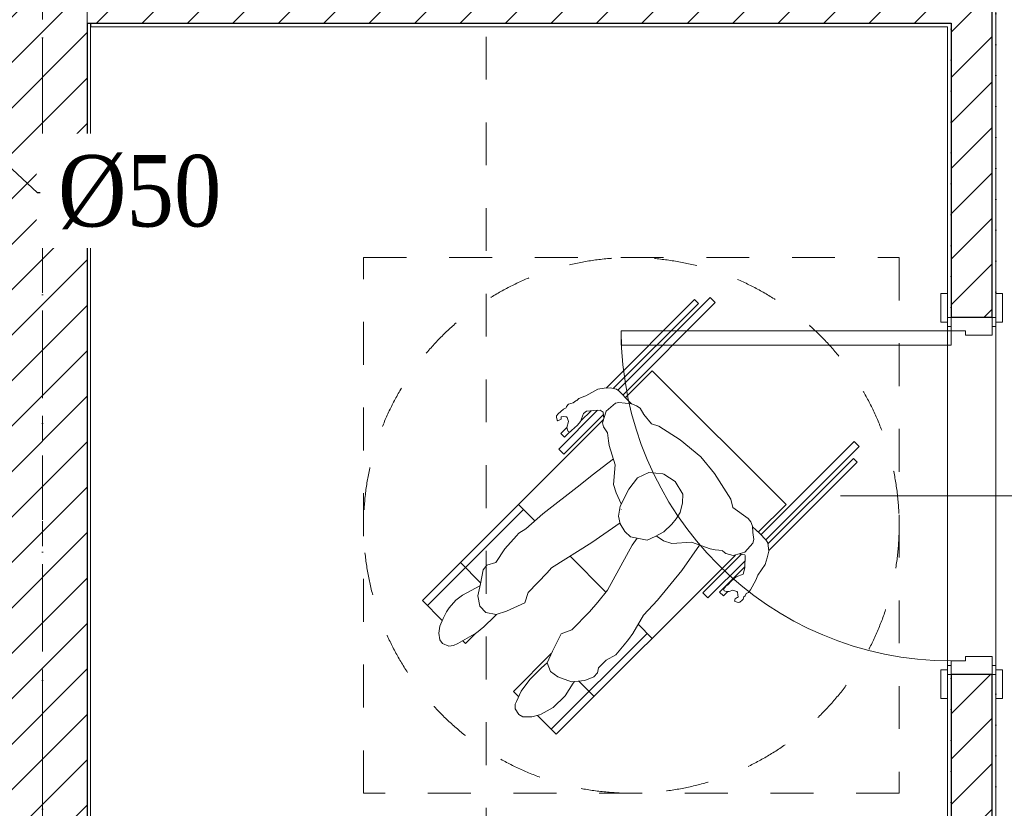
# Model space of a CAD drawing. Header units: millimetres. Extents: x -52968 to 399385, y -141133 to 110561.
# Tile 26 of 146: x 71941 to 74699, y -114852 to -112643. Entities that reach past the tile are written whole.
import ezdxf
from ezdxf import colors
from ezdxf.entities.mleader import LeaderData, LeaderLine
from ezdxf.math import Vec2, Vec3

# ---------------------------------------------------------------- set-up
doc = ezdxf.new("R2010")
doc.units = ezdxf.units.MM
for name, pattern in [('SIM-Wegliniec-21.07.2025-Parter$0$Kropki i Kreski', [360, 180, -90, 0, -90]), ('SIM-Wegliniec-21.07.2025-Parter$0$Przerywana', [240, 120, -120]), ('SIM-Wegliniec-21.07.2025-Parter$0$Przerywana długa', [390, 250, -140]), ('SIM-Wegliniec-21.07.2025-Parter$0$Przerywana podwójnie', [295, 125, -50, 70, -50])]:
    doc.linetypes.add(name, pattern=pattern)
doc.layers.add('_xref', color=250, linetype='Continuous')
for name, color, linetype, lineweight in [('RR_IWK_opisy', 7, 'Continuous', 0), ('SIM-Wegliniec-21.07.2025-Parter$0$A-Przekroje-PB_Nr_pióra__5', 250, 'Continuous', 0), ('SIM-Wegliniec-21.07.2025-Parter$0$Nowe_A-Belki-Wieniec_Nr_pióra__69', 250, 'Continuous', 0), ('SIM-Wegliniec-21.07.2025-Parter$0$Nowe_A-Belki-Wieniec_Nr_pióra__90', 250, 'Continuous', 0), ('SIM-Wegliniec-21.07.2025-Parter$0$Nowe_A-Niepełnosprawni_Nr_pióra__4', 250, 'Continuous', 0), ('SIM-Wegliniec-21.07.2025-Parter$0$Nowe_A-Niepełnosprawni_Nr_pióra__78', 250, 'Continuous', 0), ('SIM-Wegliniec-21.07.2025-Parter$0$Nowe_A-Osi_Nr_pióra__20', 250, 'Continuous', 0), ('SIM-Wegliniec-21.07.2025-Parter$0$Nowe_A-Posadzki_Nr_pióra__89', 250, 'Continuous', 0), ('SIM-Wegliniec-21.07.2025-Parter$0$Nowe_A-Strefy-Parter_Nr_pióra__94', 250, 'Continuous', 0), ('SIM-Wegliniec-21.07.2025-Parter$0$Nowe_A-Wentylacja-Mechaniczna-0-5_Nr_pióra__78', 250, 'Continuous', 0), ('SIM-Wegliniec-21.07.2025-Parter$0$Nowe_A-Ściany-Działowe', 250, 'Continuous', 0), ('SIM-Wegliniec-21.07.2025-Parter$0$Nowe_A-Ściany-Działowe_Nr_pióra__27', 250, 'Continuous', 0), ('SIM-Wegliniec-21.07.2025-Parter$0$Nowe_A-Ściany-Działowe_Nr_pióra__47', 250, 'Continuous', 0), ('SIM-Wegliniec-21.07.2025-Parter$0$Nowe_A-Ściany-Wewnętrzne', 250, 'Continuous', 0), ('SIM-Wegliniec-21.07.2025-Parter$0$Nowe_A-Ściany-Wewnętrzne_Nr_pióra__27', 250, 'Continuous', 0), ('SIM-Wegliniec-21.07.2025-Parter$0$Nowe_A-Ściany-Wewnętrzne_Nr_pióra__47', 250, 'Continuous', 0), ('SIM-Wegliniec-21.07.2025-Parter$0$Nowe_Drzwi Archicad_Nr_pióra__23', 250, 'Continuous', 0), ('SIM-Wegliniec-21.07.2025-Parter$0$Nowe_Drzwi Archicad_Nr_pióra__27', 250, 'Continuous', 0), ('SIM-Wegliniec-21.07.2025-Parter$0$Nowe_Drzwi Archicad_Nr_pióra__3', 250, 'Continuous', 0), ('SIM-Wegliniec-21.07.2025-Parter$0$Nowe_Drzwi Archicad_Nr_pióra__47', 250, 'Continuous', 0), ('SIM-Wegliniec-21.07.2025-Parter$0$Nowe_Znaczniki drzwi Archicada_Nr_pióra__45', 250, 'Continuous', 0)]:
    doc.layers.add(name, color=color, linetype=linetype, lineweight=lineweight)
doc.styles.add('Garamond', font='GARA.TTF')
pattern_1 = [(45, (0, 0), (-63.63961, 63.63961), [])]
pattern_2 = [(0, (0, 0), (0, 86.60254), [0, -50]), (0, (25, 43.3), (0, 86.60254), [0, -50])]

# ---------------------------------------------------------------- blocks, each defined once
blk = doc.blocks.new('SIM-Wegliniec-21.07.2025-Parter')
at = {"layer": 'SIM-Wegliniec-21.07.2025-Parter$0$Nowe_A-Ściany-Działowe', "linetype": 'Continuous', "lineweight": 0}
h = blk.add_hatch(dxfattribs=at)
h.set_pattern_fill('Tynk', color=256, style=0, pattern_type=2)
h.set_pattern_definition(pattern_2)
h.paths.add_polyline_path([(74665.1, -113476.8), (74675.1, -113476.8), (74675.1, -111587.6), (74665.1, -111587.6)])
h = blk.add_hatch(dxfattribs=at)
h.set_pattern_fill('Bloczki_ceramiczne', color=256, style=0, pattern_type=2)
h.set_pattern_definition(pattern_1)
h.paths.add_polyline_path([(72140.1, -112652.6), (72140.1, -112537.6), (72130.1, -112537.6), (72130.1, -112652.6)])
h = blk.add_hatch(dxfattribs=at)
h.set_pattern_fill('Bloczki_ceramiczne', color=256, style=0, pattern_type=2)
h.set_pattern_definition(pattern_1)
h.paths.add_polyline_path([(74540.1, -112537.6), (72140.1, -112537.6), (72140.1, -112652.6), (74540.1, -112652.6)])
h = blk.add_hatch(dxfattribs=at)
h.set_pattern_fill('Bloczki_ceramiczne', color=256, style=0, pattern_type=2)
h.set_pattern_definition(pattern_1)
h.paths.add_polyline_path([(74540.1, -112537.6), (74540.1, -112652.6), (74550.1, -112652.6), (74550.1, -112537.6)])
h = blk.add_hatch(dxfattribs=at)
h.set_pattern_fill('Bloczki_ceramiczne', color=256, style=0, pattern_type=2)
h.set_pattern_definition(pattern_1)
h.paths.add_polyline_path([(74550.1, -112537.6), (74550.1, -112652.6), (74665.1, -112652.6), (74665.1, -112537.6)])
at = {"layer": 'SIM-Wegliniec-21.07.2025-Parter$0$Nowe_A-Ściany-Działowe', "linetype": 'Continuous', "lineweight": 0, "true_color": 0x000000}
h = blk.add_hatch(dxfattribs=at)
h.set_pattern_fill('Tynk', color=18, style=0, pattern_type=2)
h.set_pattern_definition(pattern_2)
h.paths.add_polyline_path([(72140.1, -112662.6), (74540.1, -112662.6), (74540.1, -112652.6), (72140.1, -112652.6)])
h = blk.add_hatch(dxfattribs=at)
h.set_pattern_fill('Tynk', color=18, style=0, pattern_type=2)
h.set_pattern_definition(pattern_2)
h.paths.add_polyline_path([(74540.1, -112652.6), (74540.1, -112662.6), (74550.1, -112662.6), (74550.1, -112652.6)])
at = {"layer": 'SIM-Wegliniec-21.07.2025-Parter$0$Nowe_A-Ściany-Działowe', "linetype": 'Continuous', "lineweight": 0}
h = blk.add_hatch(dxfattribs=at)
h.set_pattern_fill('Bloczki_ceramiczne', color=256, style=0, pattern_type=2)
h.set_pattern_definition(pattern_1)
h.paths.add_polyline_path([(74550.1, -113476.8), (74665.1, -113476.8), (74665.1, -112652.6), (74550.1, -112652.6)])
h = blk.add_hatch(dxfattribs=at)
h.set_pattern_fill('Tynk', color=256, style=0, pattern_type=2)
h.set_pattern_definition(pattern_2)
h.paths.add_polyline_path([(74540.1, -112662.6), (74540.1, -113476.8), (74550.1, -113476.8), (74550.1, -112662.6)])
h = blk.add_hatch(dxfattribs=at)
h.set_pattern_fill('Tynk', color=256, style=0, pattern_type=2)
h.set_pattern_definition(pattern_2)
h.paths.add_polyline_path([(74540.1, -116907.6), (74550.1, -116907.6), (74550.1, -114476.8), (74540.1, -114476.8)])
h = blk.add_hatch(dxfattribs=at)
h.set_pattern_fill('Bloczki_ceramiczne', color=256, style=0, pattern_type=2)
h.set_pattern_definition(pattern_1)
h.paths.add_polyline_path([(74550.1, -114476.8), (74550.1, -116907.6), (74665.1, -116907.6), (74665.1, -114476.8)])
h = blk.add_hatch(dxfattribs=at)
h.set_pattern_fill('Tynk', color=256, style=0, pattern_type=2)
h.set_pattern_definition(pattern_2)
h.paths.add_polyline_path([(74665.1, -116907.6), (74675.1, -116907.6), (74675.1, -114476.8), (74665.1, -114476.8)])
at = {"layer": 'SIM-Wegliniec-21.07.2025-Parter$0$Nowe_A-Ściany-Wewnętrzne', "linetype": 'Continuous', "lineweight": 0}
h = blk.add_hatch(dxfattribs=at)
h.set_pattern_fill('Bloczki_ceramiczne', color=256, style=0, pattern_type=2)
h.set_pattern_definition(pattern_1)
h.paths.add_polyline_path([(72130.1, -112652.6), (72130.1, -112537.6), (71880.1, -112537.6), (71880.1, -112652.6)])
h = blk.add_hatch(dxfattribs=at)
h.set_pattern_fill('Bloczki_ceramiczne', color=256, style=0, pattern_type=2)
h.set_pattern_definition(pattern_1)
h.paths.add_polyline_path([(71880.1, -112652.6), (71880.1, -116907.6), (72130.1, -116907.6), (72130.1, -112652.6)])
at = {"layer": 'SIM-Wegliniec-21.07.2025-Parter$0$Nowe_A-Ściany-Wewnętrzne', "linetype": 'Continuous', "lineweight": 0, "true_color": 0x000000}
h = blk.add_hatch(dxfattribs=at)
h.set_pattern_fill('Tynk', color=18, style=0, pattern_type=2)
h.set_pattern_definition(pattern_2)
h.paths.add_polyline_path([(72130.1, -112652.6), (72130.1, -116907.6), (72140.1, -116907.6), (72140.1, -112652.6)])
at = {"layer": 'SIM-Wegliniec-21.07.2025-Parter$0$A-Przekroje-PB_Nr_pióra__5', "linetype": 'SIM-Wegliniec-21.07.2025-Parter$0$Przerywana', "lineweight": 13}
blk.add_line((73248, -94450.6), (73248, -119323.8), dxfattribs=at)
at = {"layer": 'SIM-Wegliniec-21.07.2025-Parter$0$Nowe_A-Belki-Wieniec_Nr_pióra__69', "linetype": 'SIM-Wegliniec-21.07.2025-Parter$0$Kropki i Kreski', "lineweight": 13}
blk.add_line((72005.1, -109542.6), (72005.1, -117042.6), dxfattribs=at)
at = {"layer": 'SIM-Wegliniec-21.07.2025-Parter$0$Nowe_A-Belki-Wieniec_Nr_pióra__90', "linetype": 'SIM-Wegliniec-21.07.2025-Parter$0$Przerywana długa', "lineweight": 13}
blk.add_line((72130.1, -109667.6), (72130.1, -116917.6), dxfattribs=at)
at = {"layer": 'SIM-Wegliniec-21.07.2025-Parter$0$Nowe_A-Niepełnosprawni_Nr_pióra__4', "linetype": 'Continuous', "lineweight": 13}
for p, q in [((73616.5, -113680.2), (73875.5, -113421.2)), ((73875.5, -113421.2), (73889.7, -113435.3)), ((73584, -113674.5), (73831.7, -113426.8)), ((73604, -113675.8), (73842.3, -113437.4)), ((73630.8, -113694.1), (73889.7, -113435.3)), ((73831.7, -113426.8), (73842.3, -113437.4)), ((73637.9, -113701.3), (73712.9, -113626.2)), ((73712.9, -113626.2), (74087.7, -114001)), ((73507.6, -113704), (73524.2, -113697.2)), ((73526.7, -113696.4), (73524.2, -113697.2)), ((73526.7, -113696.4), (73560.3, -113677.5)), ((73560.3, -113677.5), (73578, -113674.8)), ((73578, -113674.8), (73595.3, -113674.1)), ((73612.7, -113677.4), (73595.3, -113674.1)), ((73612.7, -113677.4), (73619, -113682.1)), ((73619, -113682.1), (73648.4, -113711.9)), ((73471.7, -113730), (73473.2, -113726.6)), ((73478.7, -113719.8), (73473.2, -113726.6)), ((73478.7, -113719.8), (73491.5, -113716)), ((73491.5, -113716), (73499, -113710.8)), ((73502, -113709.2), (73499, -113710.8)), ((73507.6, -113704), (73502, -113709.2)), ((73584.3, -113739.5), (73610.1, -113717.4)), ((73619.7, -113714.8), (73610.1, -113717.4)), ((73619.7, -113714.8), (73655.1, -113719.1)), ((73648.4, -113711.9), (73655.1, -113719.1)), ((73655.1, -113719.1), (73657.3, -113719.4)), ((73669, -113724), (73657.3, -113719.4)), ((73669, -113724), (73679, -113731.1)), ((73445.2, -113752.4), (73444.5, -113756.1)), ((73447, -113764.4), (73444.5, -113756.1)), ((73449.3, -113746.6), (73445.2, -113752.4)), ((73449.3, -113746.6), (73464.9, -113733.4)), ((73451.3, -113845.4), (73559.9, -113736.8)), ((73458.1, -113755.7), (73457.5, -113762.2)), ((73458.9, -113755.3), (73458.1, -113755.7)), ((73465.5, -113753.9), (73458.9, -113755.3)), ((73471.7, -113730), (73464.9, -113733.4)), ((73576.6, -113748.4), (73465.4, -113859.6)), ((73465.5, -113753.9), (73471, -113755.7)), ((73473.1, -113755.2), (73471, -113755.7)), ((73473.1, -113755.2), (73475, -113756.7)), ((73520.8, -113746), (73512.5, -113768.4)), ((73541.6, -113738.1), (73513.1, -113766.6)), ((73528.6, -113739), (73520.8, -113746)), ((73528.6, -113739), (73549.3, -113737.6)), ((73566.9, -113736.2), (73549.3, -113737.6)), ((73576, -113741.7), (73566.9, -113736.2)), ((73574.1, -113771.6), (73584.3, -113739.5)), ((73577.8, -113760.2), (73576, -113741.7)), ((73689.9, -113748.5), (73679, -113731.1)), ((73710.7, -113775.2), (73689.9, -113748.5)), ((73069.4, -114269.7), (73576.5, -113762.6)), ((73447, -113764.4), (73448.5, -113766.4)), ((73448.5, -113766.4), (73457.5, -113762.2)), ((73474.1, -113785.5), (73478.1, -113767.9)), ((73478.1, -113767.9), (73475, -113756.7)), ((73487, -113793.6), (73503.9, -113778.5)), ((73512.5, -113768.4), (73503.9, -113778.5)), ((73576.7, -113783.2), (73574.1, -113771.6)), ((73587.6, -113800.5), (73576.7, -113783.2)), ((73710.7, -113775.2), (73731.9, -113781.1)), ((73790.9, -113819.7), (73731.9, -113781.1)), ((73456.9, -113801.6), (73474.5, -113784.1)), ((73456.9, -113801.6), (73467.5, -113812.2)), ((73467.5, -113812.2), (73482.1, -113797.6)), ((73474.1, -113785.5), (73475.7, -113791.7)), ((73477.6, -113796.2), (73475.7, -113791.7)), ((73481.2, -113797.9), (73477.6, -113796.2)), ((73481.2, -113797.9), (73483, -113797.3)), ((73483, -113797.3), (73487, -113793.6)), ((73587.6, -113800.5), (73590.6, -113822.2)), ((73590.6, -113822.2), (73592.7, -113835.7)), ((73592.7, -113835.7), (73609.1, -113889.2)), ((73790.9, -113819.7), (73849.1, -113867.3)), ((74017.3, -114085.5), (74278.6, -113824.2)), ((74031.3, -114099.8), (74292.7, -113838.3)), ((74278.6, -113824.2), (74292.7, -113838.3)), ((73465.4, -113859.6), (73451.3, -113845.4)), ((73604.1, -113872.9), (73545.2, -113918.7)), ((73604.7, -113944.7), (73609.1, -113889.2)), ((73849.1, -113867.3), (73887.7, -113913.7)), ((74037.1, -114110.9), (74276.5, -113871.6)), ((74039.7, -114129.6), (74287.1, -113882.2)), ((74287.1, -113882.2), (74276.5, -113871.6)), ((73510.8, -113946.1), (73545.2, -113918.7)), ((73703, -113910.8), (73671.3, -113926.3)), ((73743.1, -113915), (73703, -113910.8)), ((73745.2, -113916), (73743.1, -113915)), ((73745.2, -113916), (73777, -113936.2)), ((73887.7, -113913.7), (73933.2, -113985.7)), ((73406.9, -114027.3), (73510.8, -113946.1)), ((73612.1, -113967.9), (73604.7, -113944.7)), ((73671.3, -113926.3), (73647.3, -113957.7)), ((73777, -113936.2), (73798.7, -113971.9)), ((73626.4, -113998.8), (73612.1, -113967.9)), ((73623.2, -114005.2), (73647.3, -113957.7)), ((73798.7, -113971.9), (73797.8, -113996.4)), ((73338.1, -114001), (73384, -114046.9)), ((73791.2, -114022.9), (73797.8, -113996.4)), ((73933.2, -113985.7), (73939.1, -114008.7)), ((74010.1, -114078.6), (74087.7, -114001)), ((73083.6, -114283.8), (73352.3, -114015.1)), ((73406.9, -114027.3), (73358.6, -114068.6)), ((73623.2, -114005.2), (73618.7, -114033.8)), ((73625.7, -114014.3), (73626.1, -114013.5)), ((73791.2, -114022.9), (73780.1, -114041.3)), ((73982.1, -114039.6), (73939.1, -114008.7)), ((73544.2, -114107.4), (73622.7, -114052.4)), ((73618.7, -114033.8), (73623.3, -114055)), ((73636.5, -114076.6), (73623.3, -114055)), ((73767.6, -114055.7), (73745.7, -114076.9)), ((73767.6, -114055.7), (73780.1, -114041.3)), ((73982.1, -114039.6), (73989.1, -114049.6)), ((73993.5, -114061.5), (73989.1, -114049.6)), ((73333, -114088.1), (73339.2, -114081.2)), ((73358.6, -114068.6), (73339.2, -114081.2)), ((73636.5, -114076.6), (73652.2, -114090.9)), ((73641.8, -114081.4), (73641, -114081.6)), ((73720.8, -114090.2), (73745.7, -114076.9)), ((73993.5, -114061.5), (73995.2, -114078.7)), ((74014.2, -114082.4), (73993.7, -114063.6)), ((73995.2, -114078.7), (73997.4, -114099.1)), ((74031.3, -114099.9), (74014.2, -114082.4)), ((73300.3, -114125.2), (73333, -114088.1)), ((73430.4, -114178.3), (73544.2, -114107.4)), ((73588.1, -114240.2), (73656.5, -114114.7)), ((73699.2, -114100.8), (73652.2, -114090.9)), ((73656.5, -114114.7), (73670.5, -114094.7)), ((73699.2, -114100.8), (73720.8, -114090.2)), ((73744.8, -114102.6), (73723.6, -114088.8)), ((73768, -114110.4), (73744.8, -114102.6)), ((73768, -114110.4), (73822.8, -114106.6)), ((73795.7, -114185.8), (73845.2, -114114.4)), ((73822.8, -114106.6), (73875.1, -114125)), ((73994.6, -114108.7), (73972.1, -114134.1)), ((73994.6, -114108.7), (73997.4, -114099.1)), ((74031.3, -114099.9), (74036.8, -114108.3)), ((74040, -114131.9), (74036.8, -114108.3)), ((73274.7, -114163.2), (73300.3, -114125.2)), ((73444.2, -114644.4), (73946.4, -114142.3)), ((73854.3, -114248.5), (73962.7, -114140.1)), ((73875.1, -114125), (73888.8, -114127.4)), ((73888.8, -114127.4), (73909.4, -114129.7)), ((73910.7, -114131.3), (73909.4, -114129.7)), ((73910.7, -114131.3), (73919.1, -114138)), ((73919.1, -114138), (73939.8, -114143.8)), ((73972.1, -114134.1), (73939.8, -114143.8)), ((73956, -114138.9), (73972.2, -114141.8)), ((73973, -114144), (73972.2, -114141.8)), ((74035, -114150.2), (74040, -114131.9)), ((73175.5, -114163.6), (73232.1, -114220.2)), ((73250.1, -114170.3), (73274.7, -114163.2)), ((73583.3, -114246.2), (73482.8, -114145.6)), ((73972.9, -114158.2), (73868.5, -114262.6)), ((73973, -114144), (73972.7, -114177.7)), ((74029.6, -114169.2), (74008.3, -114198.9)), ((74035, -114150.2), (74029.6, -114169.2)), ((73239.8, -114183.4), (73232.2, -114222.5)), ((73250.1, -114170.3), (73239.8, -114183.4)), ((73365.8, -114247.3), (73419, -114191.9)), ((73430.4, -114178.3), (73419, -114191.9)), ((73727.5, -114268.5), (73795.7, -114185.8)), ((73972.7, -114175.4), (73901.7, -114246.3)), ((73967.7, -114195.8), (73948.5, -114203.4)), ((73967.8, -114195.7), (73967.7, -114195.8)), ((73972.7, -114177.7), (73967.8, -114195.7)), ((73232.2, -114222.5), (73224.6, -114256.4)), ((73935.2, -114214.4), (73923.4, -114226.5)), ((73948.5, -114203.4), (73935.2, -114214.4)), ((73938.5, -114211.7), (73940.2, -114210)), ((73988.6, -114239.3), (74003, -114212.6)), ((74008.6, -114198.5), (74003, -114212.6)), ((73230, -114228.8), (73181.2, -114254.5)), ((73230, -114228.8), (73231, -114228.1)), ((73230.1, -114228.7), (73230, -114228.8)), ((73355.9, -114276.2), (73365.8, -114247.3)), ((73588.1, -114240.2), (73560.8, -114274.2)), ((73868.5, -114262.6), (73854.3, -114248.5)), ((73901.7, -114246.3), (73912.3, -114257)), ((73912.3, -114257), (73924.8, -114244.5)), ((73919.8, -114228.2), (73912.4, -114237.4)), ((73914.8, -114242.1), (73912.4, -114237.4)), ((73921.4, -114244.6), (73914.8, -114242.1)), ((73922, -114228), (73919.8, -114228.2)), ((73921.4, -114244.6), (73928.5, -114244.3)), ((73922, -114228), (73923.4, -114226.5)), ((73928.5, -114244.3), (73938.4, -114240.2)), ((73949.7, -114244.1), (73938.4, -114240.2)), ((73952.1, -114246.6), (73949.7, -114244.1)), ((73952.1, -114246.7), (73952.1, -114246.6)), ((73952.1, -114246.7), (73952.9, -114254.1)), ((73976.3, -114250.4), (73973, -114256.7)), ((73976.3, -114250.4), (73976.5, -114250.4)), ((73982.5, -114246.9), (73976.5, -114250.4)), ((73988.6, -114239.3), (73982.5, -114246.9)), ((73069.4, -114269.7), (73125, -114325.3)), ((73144.2, -114290.4), (73162.5, -114268.7)), ((73162.5, -114268.7), (73181.2, -114254.5)), ((73224.6, -114256.4), (73230.5, -114285.9)), ((73355.9, -114276.2), (73304.4, -114299.3)), ((73560.8, -114274.2), (73537.4, -114301)), ((73727.5, -114268.5), (73688.2, -114310.5)), ((73945.1, -114265.1), (73943.7, -114271.4)), ((73943.7, -114271.4), (73945.3, -114272.6)), ((73950.9, -114261.1), (73945.1, -114265.1)), ((73953.7, -114275.2), (73945.3, -114272.6)), ((73952.5, -114261.1), (73950.9, -114261.1)), ((73952.7, -114260.5), (73952.5, -114261.1)), ((73952.7, -114260.5), (73953.4, -114259.9)), ((73952.9, -114254.1), (73953.4, -114259.9)), ((73953.7, -114275.2), (73958.1, -114274.3)), ((73958.1, -114274.3), (73965, -114268.5)), ((73967.7, -114266.1), (73965, -114268.5)), ((73969.6, -114259.8), (73967.7, -114266.1)), ((73973, -114256.7), (73969.6, -114259.8)), ((73127.7, -114320.1), (73136.9, -114301.2)), ((73144.2, -114290.4), (73136.9, -114301.2)), ((73247.2, -114303), (73230.5, -114285.9)), ((73276.1, -114308.8), (73247.2, -114303)), ((73276.1, -114308.8), (73304.4, -114299.3)), ((73537.4, -114301), (73487.7, -114352)), ((73118.1, -114341.8), (73127.7, -114320.1)), ((73271.5, -114314), (73241.1, -114343.5)), ((73276.4, -114308.7), (73271.5, -114314)), ((73658.7, -114361.6), (73688.2, -114310.5)), ((73115, -114361.5), (73118.1, -114341.8)), ((73115, -114361.5), (73118.3, -114379.7)), ((73220.8, -114359.7), (73168.2, -114389.7)), ((73189.7, -114389.9), (73218.5, -114361.1)), ((73220.8, -114359.7), (73241.1, -114343.5)), ((73430.1, -114630.3), (73698.8, -114361.6)), ((73458, -114363.4), (73487.7, -114352)), ((73646.7, -114379.1), (73658.7, -114361.6)), ((73712.9, -114375.7), (73673.3, -114336.2)), ((73118.3, -114379.7), (73126, -114389.6)), ((73143.5, -114397.3), (73126, -114389.6)), ((73168.2, -114389.7), (73156.2, -114395.3)), ((73189.7, -114389.9), (73181.8, -114382)), ((73458, -114363.4), (73433.6, -114411.8)), ((73634.8, -114393.8), (73646.7, -114379.1)), ((73156.2, -114395.3), (73143.5, -114397.3)), ((73433.6, -114411.8), (73418.7, -114443.9)), ((73634.8, -114393.8), (73610.6, -114421.6)), ((73324, -114524.2), (73430.1, -114418.2)), ((73418.9, -114444.5), (73402.8, -114457.8)), ((73418.7, -114443.9), (73428.4, -114468.9)), ((73430.1, -114418.2), (73430.5, -114418.6)), ((73584, -114436.8), (73562.5, -114458.6)), ((73584, -114436.8), (73610.6, -114421.6)), ((73402.8, -114457.8), (73370.5, -114491.3)), ((73428.4, -114468.9), (73448.8, -114483.4)), ((73559.8, -114472.4), (73549.7, -114483.6)), ((73559.8, -114472.4), (73562.5, -114458.6)), ((73346.3, -114523.9), (73370.5, -114491.3)), ((73486.4, -114497.8), (73448.8, -114483.4)), ((73486.4, -114497.8), (73524.5, -114493.5)), ((73495, -114496.9), (73491.8, -114501)), ((73507.3, -114495.4), (73550.3, -114538.4)), ((73549.7, -114483.6), (73524.5, -114493.5)), ((73339, -114539.3), (73324, -114524.2)), ((73333, -114552), (73346.3, -114523.9)), ((73469.5, -114536.8), (73491.8, -114501)), ((73329.4, -114559.7), (73333, -114552)), ((73469.5, -114536.8), (73435.7, -114568.8)), ((73329.3, -114572.7), (73329.4, -114559.7)), ((73339.6, -114589.2), (73329.3, -114572.7)), ((73402.3, -114587.5), (73435.7, -114568.8)), ((73350.5, -114595), (73339.6, -114589.2)), ((73375.4, -114595.6), (73350.5, -114595)), ((73397.5, -114589.9), (73375.4, -114595.6)), ((73391.3, -114591.5), (73444.2, -114644.4)), ((73397.5, -114589.9), (73402.3, -114587.5)), ((73398.6, -114589.4), (73398.4, -114589.5))]:
    blk.add_line(p, q, dxfattribs=at)
at = {"layer": 'SIM-Wegliniec-21.07.2025-Parter$0$Nowe_A-Niepełnosprawni_Nr_pióra__78', "linetype": 'SIM-Wegliniec-21.07.2025-Parter$0$Przerywana', "lineweight": 13}
blk.add_lwpolyline([(74404.6, -114809.3), (72904.6, -114809.3), (72904.6, -113309.3), (74404.6, -113309.3)], close=True, dxfattribs=at)
at = {"layer": 'SIM-Wegliniec-21.07.2025-Parter$0$Nowe_A-Osi_Nr_pióra__20', "linetype": 'SIM-Wegliniec-21.07.2025-Parter$0$Przerywana podwójnie', "lineweight": 13}
blk.add_line((72005.1, -95582.5), (72005.1, -117792.3), dxfattribs=at)
at = {"layer": 'SIM-Wegliniec-21.07.2025-Parter$0$Nowe_A-Posadzki_Nr_pióra__89', "linetype": 'Continuous', "lineweight": 13, "flags": 128}
blk.add_lwpolyline([(72130.1, -116907.6), (84130.1, -116907.6), (84130.1, -109417.6), (72130.1, -109417.6), (72130.1, -109667.6), (74550.1, -109667.6), (74550.1, -112537.6), (72130.1, -112537.6), (72130.1, -109667.6)], close=True, dxfattribs=at)
at = {"layer": 'SIM-Wegliniec-21.07.2025-Parter$0$Nowe_A-Strefy-Parter_Nr_pióra__94', "linetype": 'Continuous', "lineweight": 13, "flags": 128}
for points in [[(74675.1, -111822.6), (74675.1, -113241.8), (74675.1, -113376.8), (74675.1, -116907.6), (77870.1, -116907.6), (77870.1, -113092.6), (77270, -113092.6), (77270, -112957.6), (77870, -112957.6), (77870.1, -110102.6), (77064.8, -110102.6), (77064.8, -109677.6), (74675.1, -109677.6), (74675.1, -111687.6)], [(74540.1, -112662.6), (72140.1, -112662.6), (72140.1, -116907.6), (74540.1, -116907.6)]]:
    blk.add_lwpolyline(points, close=True, dxfattribs=at)
at = {"layer": 'SIM-Wegliniec-21.07.2025-Parter$0$Nowe_A-Wentylacja-Mechaniczna-0-5_Nr_pióra__78', "linetype": 'SIM-Wegliniec-21.07.2025-Parter$0$Przerywana', "lineweight": 13}
blk.add_circle((73654.6, -114059.3), 750, dxfattribs=at)
at = {"layer": 'SIM-Wegliniec-21.07.2025-Parter$0$Nowe_A-Ściany-Działowe_Nr_pióra__27', "linetype": 'Continuous', "lineweight": 25}
for p, q in [((74665.1, -112652.6), (74665.1, -112537.6)), ((72140.1, -112652.6), (74540.1, -112652.6)), ((74540.1, -112652.6), (74550.1, -112652.6)), ((74540.1, -112652.6), (74550.1, -112652.6)), ((74550.1, -112652.6), (74550.1, -113476.8)), ((74665.1, -113476.8), (74665.1, -112652.6)), ((74665.1, -113476.8), (74550.1, -113476.8)), ((74550.1, -114476.8), (74550.1, -116907.6)), ((74665.1, -114476.8), (74550.1, -114476.8)), ((74665.1, -116907.6), (74665.1, -114476.8))]:
    blk.add_line(p, q, dxfattribs=at)
at = {"layer": 'SIM-Wegliniec-21.07.2025-Parter$0$Nowe_A-Ściany-Działowe_Nr_pióra__27', "linetype": 'Continuous', "lineweight": 25, "flags": 128}
blk.add_lwpolyline([(72140.1, -112652.6), (72140.1, -112662.6)], dxfattribs=at)
at = {"layer": 'SIM-Wegliniec-21.07.2025-Parter$0$Nowe_A-Ściany-Działowe_Nr_pióra__47', "linetype": 'Continuous', "lineweight": 15}
for p, q in [((74540.1, -113476.8), (74540.1, -113409.8)), ((74675.1, -113476.8), (74675.1, -113409.8)), ((74550.1, -113476.8), (74540.1, -113476.8)), ((74675.1, -113476.8), (74665.1, -113476.8)), ((74675.1, -113476.8), (74665.1, -113476.8)), ((74540.1, -114476.8), (74540.1, -114543.8)), ((74550.1, -114476.8), (74540.1, -114476.8)), ((74675.1, -114476.8), (74665.1, -114476.8)), ((74675.1, -114476.8), (74665.1, -114476.8)), ((74675.1, -114476.8), (74675.1, -114543.8))]:
    blk.add_line(p, q, dxfattribs=at)
at = {"layer": 'SIM-Wegliniec-21.07.2025-Parter$0$Nowe_A-Ściany-Działowe_Nr_pióra__47', "linetype": 'Continuous', "lineweight": 15, "flags": 128}
for points in [[(74675.1, -113476.8), (74675.1, -111587.6)], [(72140.1, -112662.6), (74540.1, -112662.6)], [(74540.1, -112662.6), (74540.1, -113476.8)], [(74540.1, -114476.8), (74540.1, -116907.6)], [(74675.1, -116907.6), (74675.1, -114476.8)]]:
    blk.add_lwpolyline(points, dxfattribs=at)
at = {"layer": 'SIM-Wegliniec-21.07.2025-Parter$0$Nowe_A-Ściany-Wewnętrzne_Nr_pióra__27', "linetype": 'Continuous', "lineweight": 25}
for q in [(72140.1, -112652.6), (72140.1, -112652.6), (72130.1, -116907.6)]:
    blk.add_line((72130.1, -112652.6), q, dxfattribs=at)
at = {"layer": 'SIM-Wegliniec-21.07.2025-Parter$0$Nowe_A-Ściany-Wewnętrzne_Nr_pióra__47', "linetype": 'Continuous', "lineweight": 15, "flags": 128}
blk.add_lwpolyline([(72140.1, -116907.6), (72140.1, -112652.6)], dxfattribs=at)
at = {"layer": 'SIM-Wegliniec-21.07.2025-Parter$0$Nowe_Drzwi Archicad_Nr_pióra__23', "linetype": 'Continuous', "lineweight": 15}
for p, q in [((74665.1, -113476.8), (74550.1, -113476.8)), ((74550.1, -113476.8), (74550.1, -113514.8)), ((74665.1, -113526.8), (74665.1, -113476.8)), ((74550.1, -113514.8), (74590.1, -113514.8)), ((74590.1, -113514.8), (74590.1, -113526.8)), ((74590.1, -113526.8), (74665.1, -113526.8)), ((74590.1, -114438.8), (74550.1, -114438.8)), ((74550.1, -114438.8), (74550.1, -114476.8)), ((74665.1, -114426.8), (74590.1, -114426.8)), ((74590.1, -114426.8), (74590.1, -114438.8)), ((74665.1, -114476.8), (74665.1, -114426.8)), ((74550.1, -114476.8), (74665.1, -114476.8))]:
    blk.add_line(p, q, dxfattribs=at)
at = {"layer": 'SIM-Wegliniec-21.07.2025-Parter$0$Nowe_Drzwi Archicad_Nr_pióra__27', "linetype": 'Continuous', "lineweight": 25}
for p, q in [((74665.1, -113476.8), (74550.1, -113476.8)), ((74665.1, -113476.8), (74550.1, -113476.8)), ((74665.1, -114476.8), (74550.1, -114476.8)), ((74665.1, -114476.8), (74550.1, -114476.8))]:
    blk.add_line(p, q, dxfattribs=at)
at = {"layer": 'SIM-Wegliniec-21.07.2025-Parter$0$Nowe_Drzwi Archicad_Nr_pióra__3', "linetype": 'Continuous', "lineweight": 13}
for p, q in [((74540.1, -113409.8), (74521.1, -113409.8)), ((74521.1, -113409.8), (74521.1, -113489.8)), ((74540.1, -113489.8), (74540.1, -113409.8)), ((74694.1, -113409.8), (74675.1, -113409.8)), ((74675.1, -113409.8), (74675.1, -113489.8)), ((74694.1, -113489.8), (74694.1, -113409.8)), ((74550.1, -113476.8), (74540.1, -113476.8)), ((74540.1, -113476.8), (74540.1, -113501.8)), ((74550.1, -113501.8), (74550.1, -113476.8)), ((74675.1, -113476.8), (74665.1, -113476.8)), ((74665.1, -113476.8), (74665.1, -113501.8)), ((74675.1, -113501.8), (74675.1, -113476.8)), ((74521.1, -113489.8), (74540.1, -113489.8)), ((74540.1, -113501.8), (74550.1, -113501.8)), ((74665.1, -113501.8), (74675.1, -113501.8)), ((74675.1, -113489.8), (74694.1, -113489.8)), ((73626.1, -113514.8), (74550.1, -113514.8)), ((73626.1, -113554.8), (73626.1, -113514.8)), ((74550.1, -113514.8), (74550.1, -113554.8)), ((74550.1, -113554.8), (73626.1, -113554.8)), ((74521.1, -114463.8), (74521.1, -114543.8)), ((74540.1, -114463.8), (74521.1, -114463.8)), ((74550.1, -114451.8), (74540.1, -114451.8)), ((74540.1, -114451.8), (74540.1, -114476.8)), ((74540.1, -114543.8), (74540.1, -114463.8)), ((74550.1, -114476.8), (74550.1, -114451.8)), ((74675.1, -114451.8), (74665.1, -114451.8)), ((74665.1, -114451.8), (74665.1, -114476.8)), ((74675.1, -114476.8), (74675.1, -114451.8)), ((74675.1, -114463.8), (74675.1, -114543.8)), ((74694.1, -114463.8), (74675.1, -114463.8)), ((74694.1, -114543.8), (74694.1, -114463.8)), ((74540.1, -114476.8), (74550.1, -114476.8)), ((74665.1, -114476.8), (74675.1, -114476.8)), ((74521.1, -114543.8), (74540.1, -114543.8)), ((74675.1, -114543.8), (74694.1, -114543.8))]:
    blk.add_line(p, q, dxfattribs=at)
blk.add_arc((74550.1, -113514.8), 924, 180, 270, dxfattribs=at)
at = {"layer": 'SIM-Wegliniec-21.07.2025-Parter$0$Nowe_Drzwi Archicad_Nr_pióra__47', "linetype": 'Continuous', "lineweight": 15}
for p, q in [((74540.1, -113476.8), (74540.1, -113409.8)), ((74540.1, -113476.8), (74540.1, -113409.8)), ((74675.1, -113476.8), (74675.1, -113409.8)), ((74675.1, -113476.8), (74675.1, -113409.8)), ((74550.1, -113476.8), (74540.1, -113476.8)), ((74550.1, -113476.8), (74540.1, -113476.8)), ((74675.1, -113476.8), (74665.1, -113476.8)), ((74675.1, -113476.8), (74665.1, -113476.8)), ((74675.1, -113476.8), (74665.1, -113476.8)), ((74550.1, -114476.8), (74540.1, -114476.8)), ((74550.1, -114476.8), (74540.1, -114476.8)), ((74540.1, -114476.8), (74540.1, -114543.8)), ((74540.1, -114476.8), (74540.1, -114543.8)), ((74675.1, -114476.8), (74665.1, -114476.8)), ((74675.1, -114476.8), (74665.1, -114476.8)), ((74675.1, -114476.8), (74665.1, -114476.8)), ((74675.1, -114476.8), (74675.1, -114543.8)), ((74675.1, -114476.8), (74675.1, -114543.8))]:
    blk.add_line(p, q, dxfattribs=at)
at = {"layer": 'SIM-Wegliniec-21.07.2025-Parter$0$Nowe_Znaczniki drzwi Archicada_Nr_pióra__45', "linetype": 'Continuous', "lineweight": 15}
blk.add_line((75075.1, -113976.8), (74240.1, -113976.8), dxfattribs=at)

msp = doc.modelspace()

# ---------------------------------------------------------------- block references
at = {"layer": '_xref'}
msp.add_blockref('SIM-Wegliniec-21.07.2025-Parter', (0, 0), dxfattribs=at)

# ---------------------------------------------------------------- next in the draw order: leaders
at = {"layer": 'RR_IWK_opisy'}
ml = msp.add_multileader_mtext('Standard', dxfattribs=at)
ml.set_content('\\fGaramond|b0|i0;%%c50', color=256, style='Garamond')
ml.set_leader_properties()
ml.build(insert=Vec2(0, 0))
ml.multileader.update_dxf_attribs({"has_text_frame": 1, "text_left_attachment_type": 2, "text_right_attachment_type": 2})
ctx = ml.context
ctx.base_point, ctx.char_height, ctx.landing_gap_size, ctx.plane_origin = Vec3(71998.6, -113126.6), 200, 50, Vec3(-76343.4, 82269.9)
ctx.left_attachment, ctx.right_attachment = 2, 2
notes = []
notes.append((ctx, [(0, (1, 1, 0), (71990.6, -113126.6), (1, 0), 8, [(0, [(71779.9, -112931.4)], 0, [])])]))
ctx.mtext.insert = Vec3(72048.6, -113022.1)
ctx.mtext.has_bg_fill, ctx.mtext.bg_color, ctx.mtext.bg_scale_factor, ctx.mtext.bg_transparency, ctx.mtext.use_window_bg_color = 1, -1027028792, 1.3, 0, 1
for ctx, leaders in notes:
    for number, flags, end, landing, length, lines in leaders:
        leader = LeaderData()
        leader.index, (leader.has_last_leader_line, leader.has_dogleg_vector, leader.attachment_direction) = number, flags
        leader.last_leader_point, leader.dogleg_vector, leader.dogleg_length = Vec3(end), Vec3(landing), length
        for number, points, colour, breaks in lines:
            line = LeaderLine()
            line.index, line.vertices, line.color, line.breaks = number, Vec3.list(points), colors.encode_raw_color(colour), breaks
            leader.lines.append(line)
        ctx.leaders.append(leader)

doc.saveas('drawing.dxf')
